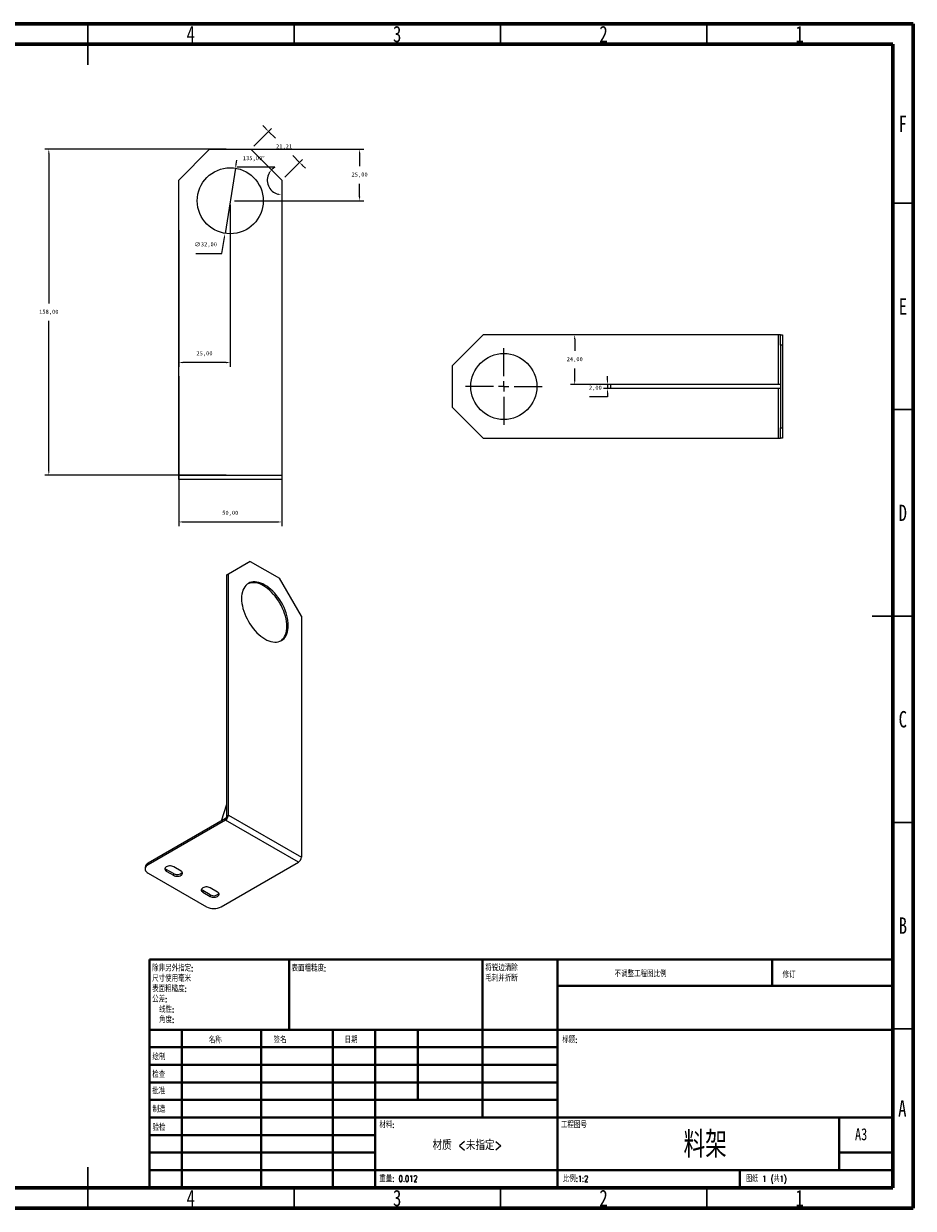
# Model space of a CAD drawing. Header units: millimetres. Extents: x 15 to 415, y 5 to 292.
# Tile 2 of 2: x 199 to 415, y 5 to 292. Entities that reach past the tile are written whole.
import ezdxf

# ---------------------------------------------------------------- set-up
doc = ezdxf.new("R2010")
doc.units = ezdxf.units.MM
doc.header["$PDSIZE"] = -1
doc.styles.add('SLDTEXTSTYLE0', font='TXT', dxfattribs={"width": 0.75})
doc.styles.add('SLDTEXTSTYLE1', font='TXT', dxfattribs={"width": 0.75, "bigfont": 'bigfont'})
doc.styles.add('SLDTEXTSTYLE2', font='TXT', dxfattribs={"width": 0.694444, "bigfont": 'bigfont'})
doc.dimstyles.new('ISO-25', dxfattribs={"dimtxt": 2.5, "dimasz": 2.5, "dimexe": 1.25, "dimexo": 0.625, "dimtad": 1, "dimtxsty": 'Standard', "dimcen": 2.5, "dimadec": 0, "dimazin": 0, "dimtfac": 1, "dimtmove": 0, "dimatfit": 3, "dimfxl": 0, "dimarcsym": 0})

# ---------------------------------------------------------------- blocks, each defined once
blk = doc.blocks.new('SW_NOTE_0')
at = {"color": 0, "linetype": 'Continuous', "lineweight": 0, "char_height": 1.5, "attachment_point": 1, "style": 'SLDTEXTSTYLE1'}
for s, insert in [('\\M+18F9C\\M+194F1另\\M+18A4F\\M+18E77\\M+192E8:', (0, 1.93)), ('\\M+18EDA\\M+190A1\\M+18E67\\M+19770\\M+19F7C\\M+195C4', (0, -0.57)), ('\\M+1955C\\M+196CA\\M+19165糙\\M+19378:', (0, -3.07)), ('\\M+18CF6\\M+18DB7:', (0, -5.57)), ('线\\M+190AB:', (1.69, -8.07)), ('\\M+18A70\\M+19378:', (1.69, -10.57))]:
    blk.add_mtext(s, dxfattribs=dict(at, insert=insert))
blk = doc.blocks.new('SW_NOTE_1')
at = {"color": 0, "linetype": 'Continuous', "lineweight": 0, "char_height": 1.5, "attachment_point": 1, "style": 'SLDTEXTSTYLE1'}
for s, insert in [('\\M+18FAB锐边\\M+190B4\\M+18F9C', (0, 1.93)), ('\\M+196D1\\M+18E68\\M+19BF3\\M+190DC\\M+19266', (0, -0.57))]:
    blk.add_mtext(s, dxfattribs=dict(at, insert=insert))
blk = doc.blocks.new('*D4')
at = {"color": 4, "lineweight": -2, "transparency": 16777216}
for p, q in [((237.03, 206.59), (237.03, 170.28)), ((262.03, 206.59), (262.03, 170.28)), ((238.03, 171.28), (261.03, 171.28))]:
    blk.add_line(p, q, dxfattribs=at)
at = {"color": 4, "transparency": 16777216}
for points in [[(238.03, 171.45), (238.03, 171.12), (237.03, 171.28)], [(261.03, 171.45), (261.03, 171.12), (262.03, 171.28)]]:
    blk.add_solid(points, dxfattribs=at)
at = {"layer": 'Defpoints', "color": 0, "transparency": 16777216}
for p in [(237.03, 207.59), (262.03, 207.59), (262.03, 171.28)]:
    blk.add_point(p, dxfattribs=at)
at = {"color": 4, "transparency": 16777216, "insert": (249.53, 173.39), "char_height": 1, "attachment_point": 5}
blk.add_mtext('50,00', dxfattribs=at)
blk = doc.blocks.new('*D5')
at = {"color": 4, "lineweight": -2, "transparency": 16777216}
for p, q in [((248.53, 261.59), (204.57, 261.59)), ((205.57, 260.59), (205.57, 224.2)), ((205.57, 183.59), (205.57, 219.99)), ((248.53, 182.59), (204.57, 182.59))]:
    blk.add_line(p, q, dxfattribs=at)
at = {"color": 4, "transparency": 16777216}
for points in [[(205.4, 260.59), (205.73, 260.59), (205.57, 261.59)], [(205.4, 183.59), (205.73, 183.59), (205.57, 182.59)]]:
    blk.add_solid(points, dxfattribs=at)
at = {"layer": 'Defpoints', "color": 0, "transparency": 16777216}
for p in [(249.53, 261.59), (205.57, 182.59), (249.53, 182.59)]:
    blk.add_point(p, dxfattribs=at)
at = {"color": 4, "transparency": 16777216, "insert": (205.57, 222.09), "char_height": 1, "attachment_point": 5}
blk.add_mtext('158,00', dxfattribs=at)
blk = doc.blocks.new('*D13')
at = {"color": 4, "lineweight": -2, "transparency": 16777216}
for p, q in [((250.94, 257.98), (251.09, 258.97)), ((250.78, 257), (248.28, 241.19)), ((247.51, 236.33), (248.12, 240.21)), ((241.15, 236.33), (247.51, 236.33))]:
    blk.add_line(p, q, dxfattribs=at)
at = {"color": 4, "transparency": 16777216}
for points in [[(250.77, 258.01), (251.1, 257.96), (250.78, 257)], [(247.96, 240.23), (248.28, 240.18), (248.28, 241.19)]]:
    blk.add_solid(points, dxfattribs=at)
at = {"layer": 'Defpoints', "color": 0, "transparency": 16777216}
for p in [(250.78, 257), (248.28, 241.19)]:
    blk.add_point(p, dxfattribs=at)
at = {"color": 4, "transparency": 16777216, "insert": (243.56, 238.43), "char_height": 1, "attachment_point": 5}
blk.add_mtext('∅32,00', dxfattribs=at)
blk = doc.blocks.new('*D14')
at = {"color": 4, "lineweight": -2, "transparency": 16777216}
for p, q in [((250.53, 261.59), (281.86, 261.59)), ((280.86, 260.59), (280.86, 257.45)), ((280.86, 250.09), (280.86, 253.24)), ((250.53, 249.09), (281.86, 249.09))]:
    blk.add_line(p, q, dxfattribs=at)
at = {"color": 4, "transparency": 16777216}
for points in [[(280.7, 260.59), (281.03, 260.59), (280.86, 261.59)], [(280.7, 250.09), (281.03, 250.09), (280.86, 249.09)]]:
    blk.add_solid(points, dxfattribs=at)
at = {"layer": 'Defpoints', "color": 0, "transparency": 16777216}
for p in [(249.53, 261.59), (280.86, 261.59), (249.53, 249.09)]:
    blk.add_point(p, dxfattribs=at)
at = {"color": 4, "transparency": 16777216, "insert": (280.86, 255.34), "char_height": 1, "attachment_point": 5}
blk.add_mtext('25,00', dxfattribs=at)
blk = doc.blocks.new('*D15')
at = {"color": 4, "lineweight": -2, "transparency": 16777216}
for p, q in [((258.11, 266.59), (257.41, 267.3)), ((255.24, 262.3), (259.53, 266.59)), ((258.82, 265.89), (260.46, 264.24)), ((262.74, 254.8), (267.03, 259.09)), ((266.32, 258.39), (264.68, 260.03)), ((267.03, 257.68), (267.73, 256.97))]:
    blk.add_line(p, q, dxfattribs=at)
at = {"color": 4, "transparency": 16777216}
for points in [[(258.23, 266.71), (258, 266.48), (258.82, 265.89)], [(267.15, 257.8), (266.91, 257.56), (266.32, 258.39)]]:
    blk.add_solid(points, dxfattribs=at)
at = {"layer": 'Defpoints', "color": 0, "transparency": 16777216}
for p in [(258.82, 265.89), (254.53, 261.59), (262.03, 254.09)]:
    blk.add_point(p, dxfattribs=at)
at = {"color": 4, "transparency": 16777216, "insert": (262.57, 262.14), "char_height": 1, "attachment_point": 5}
blk.add_mtext('21,21', dxfattribs=at)
blk = doc.blocks.new('*D16')
at = {"color": 4, "lineweight": -2, "transparency": 16777216}
blk.add_line((260.33, 257.2), (251.11, 257.2), dxfattribs=at)
for start, end in [(151.2536, 253.7464), (118.7464, 135)]:
    blk.add_arc((262.03, 254.09), 3.54, start, end, dxfattribs=at)
at = {"color": 4, "transparency": 16777216}
for points in [[(258.79, 255.9), (259.06, 255.7), (259.53, 256.6)], [(261.06, 250.86), (261.02, 250.53), (262.03, 250.56)]]:
    blk.add_solid(points, dxfattribs=at)
at = {"layer": 'Defpoints', "color": 0, "transparency": 16777216}
for p in [(254.53, 261.59), (262.03, 254.09), (262.03, 254.09), (259.53, 251.59), (262.03, 182.59)]:
    blk.add_point(p, dxfattribs=at)
at = {"color": 4, "transparency": 16777216, "insert": (255.22, 259.3), "char_height": 1, "attachment_point": 5}
blk.add_mtext('135,00°', dxfattribs=at)
blk = doc.blocks.new('*D17')
at = {"color": 4, "lineweight": -2, "transparency": 16777216}
for p, q in [((249.53, 248.09), (249.53, 208.9)), ((237.03, 241.96), (237.03, 208.9)), ((248.53, 209.9), (238.03, 209.9))]:
    blk.add_line(p, q, dxfattribs=at)
at = {"color": 4, "transparency": 16777216}
for points in [[(238.03, 210.07), (238.03, 209.74), (237.03, 209.9)], [(248.53, 210.07), (248.53, 209.74), (249.53, 209.9)]]:
    blk.add_solid(points, dxfattribs=at)
at = {"layer": 'Defpoints', "color": 0, "transparency": 16777216}
for p in [(249.53, 249.09), (237.03, 242.96), (237.03, 209.9)]:
    blk.add_point(p, dxfattribs=at)
at = {"color": 4, "transparency": 16777216, "insert": (243.28, 212.01), "char_height": 1, "attachment_point": 5}
blk.add_mtext('25,00', dxfattribs=at)
blk = doc.blocks.new('SW_CENTERMARKSYMBOL_0')
at = {"color": 0, "linetype": 'Continuous', "lineweight": 0}
for p, q in [((0, 2.5), (0, 9.25)), ((-2.5, 0), (-9.25, 0)), ((0, 0), (-1.25, 0)), ((0, 0), (0, 1.25)), ((0, 0), (0, -1.25)), ((0, 0), (1.25, 0)), ((2.5, 0), (9.25, 0)), ((0, -2.5), (0, -9.25))]:
    blk.add_line(p, q, dxfattribs=at)
blk = doc.blocks.new('1')
at = {"color": 7, "linetype": 'Continuous', "lineweight": 15}
for p, q in [((76.29, 248.41), (68.79, 240.91)), ((147.79, 248.41), (76.29, 248.41)), ((147.79, 248.41), (147.79, 236.41)), ((148.29, 248.41), (147.79, 248.41)), ((148.29, 248.41), (148.79, 248.41)), ((148.29, 245.91), (148.29, 248.41)), ((148.79, 248.41), (148.79, 245.91)), ((148.79, 245.91), (148.29, 245.91)), ((148.29, 245.91), (148.29, 225.91)), ((148.79, 245.91), (148.79, 225.91)), ((68.79, 240.91), (68.79, 230.91)), ((107.21, 235.41), (107.21, 236.41)), ((148.29, 236.41), (107.21, 236.41)), ((148.29, 235.41), (107.21, 235.41)), ((147.79, 235.41), (147.79, 223.41)), ((68.79, 230.91), (76.29, 223.41)), ((148.29, 225.91), (148.79, 225.91)), ((148.29, 223.41), (148.29, 225.91)), ((148.79, 225.91), (148.79, 223.41)), ((76.29, 223.41), (147.79, 223.41)), ((147.79, 223.41), (148.29, 223.41)), ((148.79, 223.41), (148.29, 223.41))]:
    blk.add_line(p, q, dxfattribs=at)
blk.add_circle((81.29, 235.91), 8, dxfattribs=at)
at = {"color": 7, "linetype": 'Continuous', "lineweight": 0}
blk.add_blockref('SW_CENTERMARKSYMBOL_0', (81.29, 235.91), dxfattribs=at)
blk = doc.blocks.new('*D23')
at = {"color": 4, "lineweight": -2, "transparency": 16777216}
for p, q in [((340.89, 216.6), (331.97, 216.6)), ((332.97, 215.6), (332.97, 212.71)), ((332.97, 205.6), (332.97, 208.49)), ((340.72, 204.6), (331.97, 204.6))]:
    blk.add_line(p, q, dxfattribs=at)
at = {"color": 4, "transparency": 16777216}
for points in [[(332.8, 215.6), (333.13, 215.6), (332.97, 216.6)], [(332.8, 205.6), (333.13, 205.6), (332.97, 204.6)]]:
    blk.add_solid(points, dxfattribs=at)
at = {"layer": 'Defpoints', "color": 0, "transparency": 16777216}
for p in [(332.97, 216.6), (341.89, 216.6), (341.72, 204.6)]:
    blk.add_point(p, dxfattribs=at)
at = {"color": 4, "transparency": 16777216, "insert": (332.97, 210.6), "char_height": 1, "attachment_point": 5}
blk.add_mtext('24,00', dxfattribs=at)
blk = doc.blocks.new('*D24')
at = {"color": 4, "lineweight": -2, "transparency": 16777216}
for p, q in [((343.22, 204.6), (339.91, 204.6)), ((340.91, 205.6), (340.91, 206.6)), ((340.91, 204.6), (340.91, 203.6)), ((340.91, 201.6), (336.55, 201.6)), ((343.22, 203.6), (339.91, 203.6)), ((340.91, 202.6), (340.91, 201.6))]:
    blk.add_line(p, q, dxfattribs=at)
at = {"color": 4, "transparency": 16777216}
for points in [[(340.75, 205.6), (341.08, 205.6), (340.91, 204.6)], [(340.75, 202.6), (341.08, 202.6), (340.91, 203.6)]]:
    blk.add_solid(points, dxfattribs=at)
at = {"layer": 'Defpoints', "color": 0, "transparency": 16777216}
for p in [(344.22, 204.6), (340.91, 203.6), (344.22, 203.6)]:
    blk.add_point(p, dxfattribs=at)
at = {"color": 4, "transparency": 16777216, "insert": (337.97, 203.71), "char_height": 1, "attachment_point": 5}
blk.add_mtext('2,00', dxfattribs=at)

msp = doc.modelspace()

# ---------------------------------------------------------------- linework, layer by layer
at = {"color": 7, "linetype": 'Continuous', "lineweight": 60}
for p, q in [((15, 292), (415, 292)), ((415, 292), (415, 5)), ((20, 287), (410, 287)), ((410, 287), (410, 10)), ((410, 10), (20, 10)), ((415, 5), (15, 5))]:
    msp.add_line(p, q, dxfattribs=at)
at = {"color": 7, "linetype": 'Continuous', "lineweight": 30}
for p, q in [((215, 292), (215, 282)), ((215, 287), (215, 292)), ((265, 287), (265, 292)), ((315, 287), (315, 292)), ((365, 287), (365, 292)), ((410, 248.5), (415, 248.5)), ((410, 198.5), (415, 198.5)), ((415, 148.5), (405, 148.5)), ((410, 148.5), (415, 148.5)), ((410, 98.5), (415, 98.5)), ((410, 48.5), (415, 48.5)), ((215, 5), (215, 15)), ((215, 10), (215, 5)), ((265, 10), (265, 5)), ((315, 10), (315, 5)), ((365, 10), (365, 5))]:
    msp.add_line(p, q, dxfattribs=at)
at = {"color": 7, "linetype": 'Continuous', "lineweight": 15}
for p, q in [((244.5287, 261.5941), (237.0287, 254.0941)), ((244.5287, 261.5941), (254.5287, 261.5941)), ((262.0287, 254.0941), (254.5287, 261.5941)), ((237.0287, 182.5941), (237.0287, 254.0941)), ((262.0287, 254.0941), (262.0287, 182.5941)), ((237.0287, 182.5941), (262.0287, 182.5941)), ((237.0287, 181.5941), (237.0287, 182.5941)), ((262.0287, 181.5941), (237.0287, 181.5941)), ((262.0287, 182.5941), (262.0287, 181.5941)), ((248.728, 158.4571), (254.0313, 161.5197)), ((254.3848, 161.7238), (249.0815, 158.6612)), ((254.0313, 161.5197), (254.3848, 161.7238)), ((254.3848, 161.7238), (261.4559, 157.6417)), ((249.0815, 158.6612), (248.728, 158.4571)), ((248.728, 100.0745), (248.728, 158.4571)), ((249.0815, 100.2786), (249.0815, 158.6612)), ((266.7592, 148.4561), (261.4559, 157.6417)), ((266.7592, 148.4561), (266.7592, 90.0735)), ((247.3946, 98.8964), (248.728, 102.9044)), ((248.3744, 99.4621), (229.6361, 88.6447)), ((248.3744, 99.0538), (229.6361, 88.2364)), ((248.3744, 99.4621), (248.3744, 99.0538)), ((266.0521, 88.8487), (248.3744, 99.0538)), ((248.728, 100.0745), (249.0815, 100.2786)), ((249.0815, 100.2786), (266.7592, 90.0735)), ((228.9039, 87.6242), (228.9039, 87.2159)), ((229.6361, 88.6447), (229.6361, 88.2364)), ((229.6361, 86.1954), (243.7782, 78.0313)), ((234.0378, 87.1037), (234.0378, 86.6954)), ((235.8056, 86.0832), (234.0378, 87.1037)), ((234.0378, 86.6954), (235.8056, 85.6749)), ((237.6087, 86.7159), (235.8409, 87.7364)), ((247.3138, 78.0313), (266.0521, 88.8487)), ((235.8056, 86.0832), (235.8056, 85.6749)), ((242.8767, 82.0012), (242.8767, 81.5929)), ((244.6444, 80.9806), (242.8767, 82.0012)), ((242.8767, 81.5929), (244.6444, 80.5724)), ((244.6444, 80.9806), (244.6444, 80.5724)), ((246.4476, 81.6133), (244.6798, 82.6338))]:
    msp.add_line(p, q, dxfattribs=at)
at = {"color": 7, "linetype": 'Continuous', "lineweight": 40}
for p, q in [((230, 65.25), (410, 65.25)), ((230, 65.25), (230, 10)), ((263.8, 48.25), (263.8, 65.25)), ((310.6, 65.25), (310.6, 27)), ((328.8, 65.25), (328.8, 10)), ((380.8, 58.875), (380.8, 65.25)), ((410, 58.875), (328.8, 58.875)), ((410, 48.25), (230, 48.25)), ((237.8, 48.25), (237.8, 10)), ((256.991, 48.25), (256.991, 10)), ((274.3989, 48.25), (274.3989, 10)), ((284.6, 10), (284.6, 48.25)), ((295, 31.25), (295, 48.25)), ((328.8, 44), (230, 44)), ((328.8, 39.75), (230, 39.75)), ((328.8, 35.5), (230, 35.5)), ((328.8, 31.25), (230, 31.25)), ((284.6, 27), (230, 27)), ((284.6, 27), (410, 27)), ((397, 14.25), (397, 27)), ((284.6, 22.7499), (230, 22.7499)), ((284.6, 18.5), (230, 18.5)), ((410, 18.5), (397, 18.5)), ((230, 14.25), (410, 14.25)), ((373, 10), (373, 14.25))]:
    msp.add_line(p, q, dxfattribs=at)
at = {"color": 7, "linetype": 'Continuous', "lineweight": 15, "flags": 128}
for points in [[(257.9204, 156.0083), (257.4273, 156.2681), (256.9381, 156.4761), (256.4563, 156.6309), (255.9856, 156.7313), (255.5297, 156.7764), (255.0919, 156.766), (254.6757, 156.7), (254.2842, 156.5791), (253.9204, 156.4042), (253.587, 156.1765), (253.2865, 155.8978), (253.0214, 155.5703), (252.7935, 155.1963), (252.6047, 154.7789), (252.4563, 154.321), (252.3494, 153.8263), (252.285, 153.2985), (252.2635, 152.7416), (252.285, 152.1599), (252.3494, 151.5577), (252.4563, 150.9396), (252.6047, 150.3105), (252.7935, 149.675), (253.0214, 149.0379), (253.2865, 148.4042), (253.587, 147.7787), (253.9204, 147.1661), (254.2842, 146.571), (254.6757, 145.9981), (255.0919, 145.4516), (255.5297, 144.9358), (255.9856, 144.4545), (256.4563, 144.0114), (256.9381, 143.61), (257.4273, 143.2531), (257.9204, 142.9436), (258.4134, 142.6839), (258.9027, 142.4758), (259.3845, 142.321), (259.8551, 142.2207), (260.311, 142.1756), (260.7488, 142.186), (261.165, 142.2519), (261.5565, 142.3728), (261.9204, 142.5478), (262.2538, 142.7755), (262.5542, 143.0541), (262.8193, 143.3817), (263.0472, 143.7556), (263.2361, 144.1731), (263.3845, 144.6309), (263.4913, 145.1256), (263.5557, 145.6534), (263.5772, 146.2103), (263.5557, 146.7921), (263.4913, 147.3943), (263.3845, 148.0123), (263.2361, 148.6415), (263.0472, 149.277), (262.8193, 149.914), (262.5542, 150.5477), (262.2538, 151.1733), (261.9204, 151.7859), (261.5565, 152.3809), (261.165, 152.9539), (260.7488, 153.5003), (260.311, 154.0162), (259.8551, 154.4974), (259.3845, 154.9405), (258.9027, 155.342), (258.4134, 155.6988), (257.9204, 156.0083)], [(261.7393, 142.4523), (261.9002, 142.5714), (262.2006, 142.85), (262.4658, 143.1776), (262.6937, 143.5515), (262.8825, 143.969), (263.0309, 144.4268), (263.1377, 144.9215), (263.2021, 145.4493), (263.2237, 146.0062), (263.2021, 146.588), (263.1377, 147.1902), (263.0309, 147.8082), (262.8825, 148.4374), (262.6937, 149.0729), (262.4658, 149.7099), (262.2006, 150.3436), (261.9002, 150.9692), (261.5668, 151.5818), (261.203, 152.1768), (260.8114, 152.7498), (260.3952, 153.2962), (259.9575, 153.8121), (259.5016, 154.2933), (259.0309, 154.7364), (258.5491, 155.1379), (258.0598, 155.4947), (257.5668, 155.8042)], [(229.6361, 88.2364), (229.3813, 88.0642), (229.1763, 87.8711), (229.0262, 87.6619), (228.9346, 87.4417), (228.9039, 87.2159), (228.9346, 86.9901), (229.0262, 86.7699), (229.1763, 86.5607), (229.3813, 86.3676), (229.6361, 86.1954)], [(235.8409, 87.7364), (235.6177, 87.8391), (235.3605, 87.9106), (235.0821, 87.9473), (234.7966, 87.9473), (234.5183, 87.9106), (234.261, 87.8391), (234.0378, 87.7364), (233.8598, 87.6075), (233.7359, 87.459), (233.6724, 87.2983), (233.6724, 87.1335), (233.7359, 86.9728), (233.8598, 86.8243), (234.0378, 86.6954)], [(235.8056, 85.6749), (236.0288, 85.5722), (236.286, 85.5007), (236.5644, 85.464), (236.8499, 85.464), (237.1283, 85.5007), (237.3855, 85.5722), (237.6087, 85.6749), (237.7867, 85.8038), (237.9106, 85.9523), (237.9741, 86.113), (237.9741, 86.2778), (237.9106, 86.4385), (237.7867, 86.587), (237.6087, 86.7159)], [(244.6798, 82.6338), (244.4566, 82.7366), (244.1993, 82.8081), (243.921, 82.8448), (243.6355, 82.8448), (243.3571, 82.8081), (243.0999, 82.7366), (242.8767, 82.6338), (242.6986, 82.5049), (242.5748, 82.3564), (242.5112, 82.1958), (242.5112, 82.0309), (242.5748, 81.8703), (242.6986, 81.7218), (242.8767, 81.5929)], [(244.6444, 80.5724), (244.8676, 80.4696), (245.1249, 80.3981), (245.4032, 80.3614), (245.6887, 80.3614), (245.9671, 80.3981), (246.2243, 80.4696), (246.4476, 80.5724), (246.6256, 80.7012), (246.7494, 80.8497), (246.813, 81.0104), (246.813, 81.1752), (246.7494, 81.3359), (246.6256, 81.4844), (246.4476, 81.6133)]]:
    msp.add_lwpolyline(points, dxfattribs=at)
at = {"color": 7, "linetype": 'Continuous', "lineweight": 15}
msp.add_circle((249.5287, 249.0941), 8, dxfattribs=at)
for centre, radius, start, end in [((255.1977, 152.4773), 4.0842, 54.544685, 110.792641), ((247.5463, 100.3484), 1.5368, 302.605478, 357.394522), ((247.9604, 100.1094), 0.7684, 302.605478, 357.394522), ((265.224, 90.1433), 1.5368, 302.605478, 357.394522), ((230.1729, 87.4866), 1.2764, 114.867315, 173.812544), ((234.3829, 87.7801), 0.7593, 208.303696, 242.96752), ((236.6857, 87.4728), 1.6448, 237.651451, 319.270044), ((243.2218, 82.6775), 0.7593, 208.303696, 242.96752), ((245.5245, 82.3702), 1.6448, 237.651451, 319.270044), ((245.546, 81.4114), 3.8145, 242.39104, 297.60896)]:
    msp.add_arc(centre, radius, start, end, dxfattribs=at)

# ---------------------------------------------------------------- block references
msp.add_blockref('1', (234.5096, -31.8066))
at = {"color": 7, "linetype": 'Continuous', "lineweight": 0}
for name, p in [('SW_NOTE_0', (230.5937, 61.9874)), ('SW_NOTE_1', (311.3092, 62.0695))]:
    msp.add_blockref(name, p, dxfattribs=at)

# ---------------------------------------------------------------- texts
for s, insert, char_height, attachment_point, style in [('4', (239.96, 291.4739), 3.9688, 2, 'SLDTEXTSTYLE0'), ('3', (289.96, 291.4739), 3.9688, 2, 'SLDTEXTSTYLE0'), ('2', (339.96, 291.4739), 3.9688, 2, 'SLDTEXTSTYLE0'), ('1', (387.46, 291.4739), 3.9688, 2, 'SLDTEXTSTYLE0'), ('F', (412.4577, 269.7239), 3.9688, 2, 'SLDTEXTSTYLE0'), ('E', (412.5078, 225.4739), 3.9688, 2, 'SLDTEXTSTYLE0'), ('D', (412.4527, 175.4739), 3.9688, 2, 'SLDTEXTSTYLE0'), ('C', (412.4587, 125.4739), 3.9688, 2, 'SLDTEXTSTYLE0'), ('B', (412.4706, 75.4739), 3.9688, 2, 'SLDTEXTSTYLE0'), ('\\M+1955C\\M+196CA\\M+19165糙\\M+19378:', (264.3713, 63.9193), 1.5, 1, 'SLDTEXTSTYLE1'), ('\\M+19573调\\M+190AE\\M+18D48\\M+192F6图\\M+194E4\\M+197E1', (342.6146, 62.533), 1.5, 1, 'SLDTEXTSTYLE1'), ('\\M+18F43订', (383.3276, 62.3349), 1.5, 1, 'SLDTEXTSTYLE1'), ('\\M+196BC\\M+18FCC', (244.3222, 46.5015), 1.5, 1, 'SLDTEXTSTYLE1'), ('签\\M+196BC', (260.0336, 46.5618), 1.5, 1, 'SLDTEXTSTYLE1'), ('\\M+193FA\\M+18AFA', (277.2147, 46.5762), 1.5, 1, 'SLDTEXTSTYLE1'), ('标题:', (329.9562, 46.5762), 1.5, 1, 'SLDTEXTSTYLE1'), ('绘\\M+190A7', (230.6847, 42.4297), 1.5, 1, 'SLDTEXTSTYLE1'), ('检查', (230.6236, 38.1544), 1.5, 1, 'SLDTEXTSTYLE1'), ('\\M+194E1\\M+18F79', (230.6216, 34.1768), 1.5, 1, 'SLDTEXTSTYLE1'), ('\\M+190A7\\M+191A2', (230.6822, 29.7337), 1.5, 1, 'SLDTEXTSTYLE1'), ('A', (412.3397, 31.1677), 3.9688, 2, 'SLDTEXTSTYLE0'), ('\\M+18DDE\\M+197BF:', (285.6459, 25.9861), 1.5, 1, 'SLDTEXTSTYLE1'), ('\\M+18D48\\M+192F6图\\M+18D86', (329.6287, 25.9861), 1.5, 1, 'SLDTEXTSTYLE1'), ('验检', (230.6769, 25.3496), 1.5, 1, 'SLDTEXTSTYLE1'), ('\\M+197BF\\M+189CB', (364.5793, 23.6069), 6.35, 2, 'SLDTEXTSTYLE1'), ('A3', (400.8712, 24.4064), 2.91042, 1, 'SLDTEXTSTYLE0'), ('\\M+18DDE质 <\\M+196A2\\M+18E77\\M+192E8>', (306.9665, 21.4856), 2.38125, 2, 'SLDTEXTSTYLE1'), ('\\M+18F64\\M+197CA: 0.012', (285.6178, 12.9493), 1.4986, 1, 'SLDTEXTSTYLE1'), ('\\M+194E4\\M+197E1:1:2', (330.074, 12.9001), 1.5, 1, 'SLDTEXTSTYLE1'), ('图纸 1 (\\M+18BA41)', (374.4783, 12.9001), 1.5, 1, 'SLDTEXTSTYLE2'), ('4', (239.96, 9.4739), 3.9688, 2, 'SLDTEXTSTYLE0'), ('3', (289.96, 9.4739), 3.9688, 2, 'SLDTEXTSTYLE0'), ('2', (339.96, 9.4739), 3.9688, 2, 'SLDTEXTSTYLE0'), ('1', (387.46, 9.4739), 3.9688, 2, 'SLDTEXTSTYLE0')]:
    msp.add_mtext(s, dxfattribs=dict(at, insert=insert, char_height=char_height, attachment_point=attachment_point, style=style))

# ---------------------------------------------------------------- dimensions: what is measured, and where the dimension line sits
dim = msp.add_aligned_dim(p1=(262.0287, 254.0941), p2=(254.5287, 261.5941), distance=-6.0698, dimstyle='ISO-25', override={"dimtxt": 1, "dimasz": 1, "dimexe": 1, "dimexo": 1, "dimgap": 1.524, "dimtih": 1, "dimtoh": 1, "dimlfac": 2, "dimzin": 0, "dimclrd": 4, "dimclre": 4, "dimclrt": 4, "dimadec": 2, "dimtzin": 0})
dim.commit()
dim.dimension.update_dxf_attribs({"geometry": '*D15', "text_midpoint": (262.5708, 262.1361)})
for base, p1, p2, picture, middle in [((205.5666, 182.5941), (249.5287, 261.5941), (249.5287, 182.5941), '*D5', (205.5666, 222.0941)), ((280.8624, 261.5941), (249.5287, 249.0941), (249.5287, 261.5941), '*D14', (280.8624, 255.3441)), ((332.9672, 216.5996), (341.7163, 204.5996), (341.8878, 216.5996), '*D23', (332.9672, 210.5996)), ((340.912, 203.5996), (344.2159, 204.5996), (344.2159, 203.5996), '*D24', (337.9714, 203.7069))]:
    dim = msp.add_linear_dim(base=base, p1=p1, p2=p2, angle=90, dimstyle='ISO-25', override={"dimtxt": 1, "dimasz": 1, "dimexe": 1, "dimexo": 1, "dimgap": 1.524, "dimtih": 1, "dimtoh": 1, "dimlfac": 2, "dimzin": 0, "dimclrd": 4, "dimclre": 4, "dimclrt": 4, "dimadec": 2, "dimtzin": 0})
    dim.commit()
    dim.dimension.update_dxf_attribs({"geometry": picture, "text_midpoint": middle})
dim = msp.add_angular_dim_2l(base=(259.5277, 251.5931), line1=((262.0287, 254.0941), (262.0287, 182.5941)), line2=((262.0287, 254.0941), (254.5287, 261.5941)), dimstyle='ISO-25', override={"dimtxt": 1, "dimasz": 1, "dimexe": 1, "dimexo": 1, "dimgap": 1.524, "dimtih": 1, "dimtoh": 1, "dimlfac": 2, "dimzin": 0, "dimclrd": 4, "dimclre": 4, "dimclrt": 4, "dimadec": 2, "dimtzin": 0})
dim.commit()
dim.dimension.update_dxf_attribs({"geometry": '*D16', "text_midpoint": (255.2203, 259.3025)})
dim = msp.add_diameter_dim_2p(p1=(250.7809, 256.9955), p2=(248.2766, 241.1927), dimstyle='ISO-25', override={"dimtxt": 1, "dimasz": 1, "dimexe": 1, "dimexo": 1, "dimgap": 1.524, "dimtih": 1, "dimtoh": 1, "dimlfac": 2, "dimzin": 0, "dimclrd": 4, "dimclre": 4, "dimclrt": 4, "dimadec": 2, "dimtzin": 0})
dim.commit()
dim.dimension.update_dxf_attribs({"geometry": '*D13', "text_midpoint": (243.5649, 236.3274), "dimtype": 163})
for base, p1, p2, picture, middle in [((237.0287, 209.9025), (249.5287, 249.0941), (237.0287, 242.9562), '*D17', (243.2787, 212.0098)), ((262.0287, 171.2823), (237.0287, 207.5937), (262.0287, 207.5937), '*D4', (249.5287, 173.3897))]:
    dim = msp.add_linear_dim(base=base, p1=p1, p2=p2, dimstyle='ISO-25', override={"dimtxt": 1, "dimasz": 1, "dimexe": 1, "dimexo": 1, "dimgap": 1.524, "dimtih": 1, "dimtoh": 1, "dimlfac": 2, "dimzin": 0, "dimclrd": 4, "dimclre": 4, "dimclrt": 4, "dimadec": 2, "dimtzin": 0})
    dim.commit()
    dim.dimension.update_dxf_attribs({"geometry": picture, "text_midpoint": middle})

doc.saveas('drawing.dxf')
